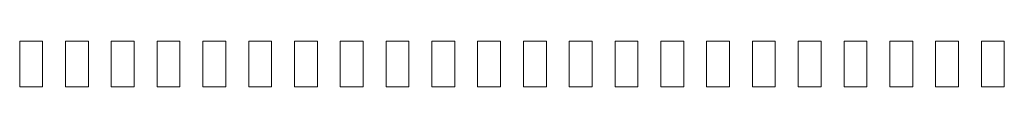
# Model space of a CAD drawing. Header units: millimetres. Extents: x -357 to 413, y -199 to 390.
# Tile 147 of 256: x -37 to 92, y 93 to 99. Entities that reach past the tile are written whole.
import ezdxf

# ---------------------------------------------------------------- set-up
doc = ezdxf.new("R2010")
doc.units = ezdxf.units.MM
doc.header["$MEASUREMENT"] = 0
doc.layers.add('Layer 1', color=7, linetype='Continuous')

msp = doc.modelspace()

# ---------------------------------------------------------------- linework, layer by layer
at = {"layer": 'Layer 1', "color": 173, "lineweight": 0}
for points in [[(-33.6495, 92.9059), (-33.6495, 92.9059), (-33.6495, 98.9059), (-33.6495, 98.9059), (-33.6495, 98.9059), (-33.6495, 98.9059), (-36.6495, 98.9059), (-36.6495, 98.9059), (-36.6495, 98.9059), (-36.6495, 98.9059), (-36.6495, 92.9059), (-36.6495, 92.9059), (-36.6495, 92.9059), (-36.6495, 92.9059), (-33.6495, 92.9059), (-33.6495, 92.9059)], [(-27.6495, 92.9059), (-27.6495, 92.9059), (-27.6495, 98.9059), (-27.6495, 98.9059), (-27.6495, 98.9059), (-27.6495, 98.9059), (-30.6495, 98.9059), (-30.6495, 98.9059), (-30.6495, 98.9059), (-30.6495, 98.9059), (-30.6495, 92.9059), (-30.6495, 92.9059), (-30.6495, 92.9059), (-30.6495, 92.9059), (-27.6495, 92.9059), (-27.6495, 92.9059)], [(-21.6495, 92.9059), (-21.6495, 92.9059), (-21.6495, 98.9059), (-21.6495, 98.9059), (-21.6495, 98.9059), (-21.6495, 98.9059), (-24.6495, 98.9059), (-24.6495, 98.9059), (-24.6495, 98.9059), (-24.6495, 98.9059), (-24.6495, 92.9059), (-24.6495, 92.9059), (-24.6495, 92.9059), (-24.6495, 92.9059), (-21.6495, 92.9059), (-21.6495, 92.9059)], [(-15.6495, 92.9059), (-15.6495, 92.9059), (-15.6495, 98.9059), (-15.6495, 98.9059), (-15.6495, 98.9059), (-15.6495, 98.9059), (-18.6495, 98.9059), (-18.6495, 98.9059), (-18.6495, 98.9059), (-18.6495, 98.9059), (-18.6495, 92.9059), (-18.6495, 92.9059), (-18.6495, 92.9059), (-18.6495, 92.9059), (-15.6495, 92.9059), (-15.6495, 92.9059)], [(-9.6495, 92.9059), (-9.6495, 92.9059), (-9.6495, 98.9059), (-9.6495, 98.9059), (-9.6495, 98.9059), (-9.6495, 98.9059), (-12.6495, 98.9059), (-12.6495, 98.9059), (-12.6495, 98.9059), (-12.6495, 98.9059), (-12.6495, 92.9059), (-12.6495, 92.9059), (-12.6495, 92.9059), (-12.6495, 92.9059), (-9.6495, 92.9059), (-9.6495, 92.9059)], [(-3.6495, 92.9059), (-3.6495, 92.9059), (-3.6495, 98.9059), (-3.6495, 98.9059), (-3.6495, 98.9059), (-3.6495, 98.9059), (-6.6495, 98.9059), (-6.6495, 98.9059), (-6.6495, 98.9059), (-6.6495, 98.9059), (-6.6495, 92.9059), (-6.6495, 92.9059), (-6.6495, 92.9059), (-6.6495, 92.9059), (-3.6495, 92.9059), (-3.6495, 92.9059)], [(2.3505, 92.9059), (2.3505, 92.9059), (2.3505, 98.9059), (2.3505, 98.9059), (2.3505, 98.9059), (2.3505, 98.9059), (-0.6495, 98.9059), (-0.6495, 98.9059), (-0.6495, 98.9059), (-0.6495, 98.9059), (-0.6495, 92.9059), (-0.6495, 92.9059), (-0.6495, 92.9059), (-0.6495, 92.9059), (2.3505, 92.9059), (2.3505, 92.9059)], [(8.3505, 92.9059), (8.3505, 92.9059), (8.3505, 98.9059), (8.3505, 98.9059), (8.3505, 98.9059), (8.3505, 98.9059), (5.3505, 98.9059), (5.3505, 98.9059), (5.3505, 98.9059), (5.3505, 98.9059), (5.3505, 92.9059), (5.3505, 92.9059), (5.3505, 92.9059), (5.3505, 92.9059), (8.3505, 92.9059), (8.3505, 92.9059)], [(14.3505, 92.9059), (14.3505, 92.9059), (14.3505, 98.9059), (14.3505, 98.9059), (14.3505, 98.9059), (14.3505, 98.9059), (11.3505, 98.9059), (11.3505, 98.9059), (11.3505, 98.9059), (11.3505, 98.9059), (11.3505, 92.9059), (11.3505, 92.9059), (11.3505, 92.9059), (11.3505, 92.9059), (14.3505, 92.9059), (14.3505, 92.9059)], [(20.3505, 92.9059), (20.3505, 92.9059), (20.3505, 98.9059), (20.3505, 98.9059), (20.3505, 98.9059), (20.3505, 98.9059), (17.3505, 98.9059), (17.3505, 98.9059), (17.3505, 98.9059), (17.3505, 98.9059), (17.3505, 92.9059), (17.3505, 92.9059), (17.3505, 92.9059), (17.3505, 92.9059), (20.3505, 92.9059), (20.3505, 92.9059)], [(26.3505, 92.9059), (26.3505, 92.9059), (26.3505, 98.9059), (26.3505, 98.9059), (26.3505, 98.9059), (26.3505, 98.9059), (23.3505, 98.9059), (23.3505, 98.9059), (23.3505, 98.9059), (23.3505, 98.9059), (23.3505, 92.9059), (23.3505, 92.9059), (23.3505, 92.9059), (23.3505, 92.9059), (26.3505, 92.9059), (26.3505, 92.9059)], [(32.3505, 92.9059), (32.3505, 92.9059), (32.3505, 98.9059), (32.3505, 98.9059), (32.3505, 98.9059), (32.3505, 98.9059), (29.3505, 98.9059), (29.3505, 98.9059), (29.3505, 98.9059), (29.3505, 98.9059), (29.3505, 92.9059), (29.3505, 92.9059), (29.3505, 92.9059), (29.3505, 92.9059), (32.3505, 92.9059), (32.3505, 92.9059)], [(38.3505, 92.9059), (38.3505, 92.9059), (38.3505, 98.9059), (38.3505, 98.9059), (38.3505, 98.9059), (38.3505, 98.9059), (35.3505, 98.9059), (35.3505, 98.9059), (35.3505, 98.9059), (35.3505, 98.9059), (35.3505, 92.9059), (35.3505, 92.9059), (35.3505, 92.9059), (35.3505, 92.9059), (38.3505, 92.9059), (38.3505, 92.9059)], [(44.3505, 92.9059), (44.3505, 92.9059), (44.3505, 98.9059), (44.3505, 98.9059), (44.3505, 98.9059), (44.3505, 98.9059), (41.3505, 98.9059), (41.3505, 98.9059), (41.3505, 98.9059), (41.3505, 98.9059), (41.3505, 92.9059), (41.3505, 92.9059), (41.3505, 92.9059), (41.3505, 92.9059), (44.3505, 92.9059), (44.3505, 92.9059)], [(50.3505, 92.9059), (50.3505, 92.9059), (50.3505, 98.9059), (50.3505, 98.9059), (50.3505, 98.9059), (50.3505, 98.9059), (47.3505, 98.9059), (47.3505, 98.9059), (47.3505, 98.9059), (47.3505, 98.9059), (47.3505, 92.9059), (47.3505, 92.9059), (47.3505, 92.9059), (47.3505, 92.9059), (50.3505, 92.9059), (50.3505, 92.9059)], [(56.3505, 92.9059), (56.3505, 92.9059), (56.3505, 98.9059), (56.3505, 98.9059), (56.3505, 98.9059), (56.3505, 98.9059), (53.3505, 98.9059), (53.3505, 98.9059), (53.3505, 98.9059), (53.3505, 98.9059), (53.3505, 92.9059), (53.3505, 92.9059), (53.3505, 92.9059), (53.3505, 92.9059), (56.3505, 92.9059), (56.3505, 92.9059)], [(62.3505, 92.9059), (62.3505, 92.9059), (62.3505, 98.9059), (62.3505, 98.9059), (62.3505, 98.9059), (62.3505, 98.9059), (59.3505, 98.9059), (59.3505, 98.9059), (59.3505, 98.9059), (59.3505, 98.9059), (59.3505, 92.9059), (59.3505, 92.9059), (59.3505, 92.9059), (59.3505, 92.9059), (62.3505, 92.9059), (62.3505, 92.9059)], [(68.3505, 92.9059), (68.3505, 92.9059), (68.3505, 98.9059), (68.3505, 98.9059), (68.3505, 98.9059), (68.3505, 98.9059), (65.3505, 98.9059), (65.3505, 98.9059), (65.3505, 98.9059), (65.3505, 98.9059), (65.3505, 92.9059), (65.3505, 92.9059), (65.3505, 92.9059), (65.3505, 92.9059), (68.3505, 92.9059), (68.3505, 92.9059)], [(74.3505, 92.9059), (74.3505, 92.9059), (74.3505, 98.9059), (74.3505, 98.9059), (74.3505, 98.9059), (74.3505, 98.9059), (71.3505, 98.9059), (71.3505, 98.9059), (71.3505, 98.9059), (71.3505, 98.9059), (71.3505, 92.9059), (71.3505, 92.9059), (71.3505, 92.9059), (71.3505, 92.9059), (74.3505, 92.9059), (74.3505, 92.9059)], [(80.3505, 92.9059), (80.3505, 92.9059), (80.3505, 98.9059), (80.3505, 98.9059), (80.3505, 98.9059), (80.3505, 98.9059), (77.3505, 98.9059), (77.3505, 98.9059), (77.3505, 98.9059), (77.3505, 98.9059), (77.3505, 92.9059), (77.3505, 92.9059), (77.3505, 92.9059), (77.3505, 92.9059), (80.3505, 92.9059), (80.3505, 92.9059)], [(86.3505, 92.9059), (86.3505, 92.9059), (86.3505, 98.9059), (86.3505, 98.9059), (86.3505, 98.9059), (86.3505, 98.9059), (83.3505, 98.9059), (83.3505, 98.9059), (83.3505, 98.9059), (83.3505, 98.9059), (83.3505, 92.9059), (83.3505, 92.9059), (83.3505, 92.9059), (83.3505, 92.9059), (86.3505, 92.9059), (86.3505, 92.9059)], [(92.3505, 92.9059), (92.3505, 92.9059), (92.3505, 98.9059), (92.3505, 98.9059), (92.3505, 98.9059), (92.3505, 98.9059), (89.3505, 98.9059), (89.3505, 98.9059), (89.3505, 98.9059), (89.3505, 98.9059), (89.3505, 92.9059), (89.3505, 92.9059), (89.3505, 92.9059), (89.3505, 92.9059), (92.3505, 92.9059), (92.3505, 92.9059)]]:
    msp.add_open_spline(points, degree=3, knots=[0, 0, 0, 0, 0.2, 0.2, 0.2, 0.2, 0.4, 0.4, 0.4, 0.4, 0.6, 0.6, 0.6, 0.6, 1, 1, 1, 1], dxfattribs=at)

doc.saveas('drawing.dxf')
